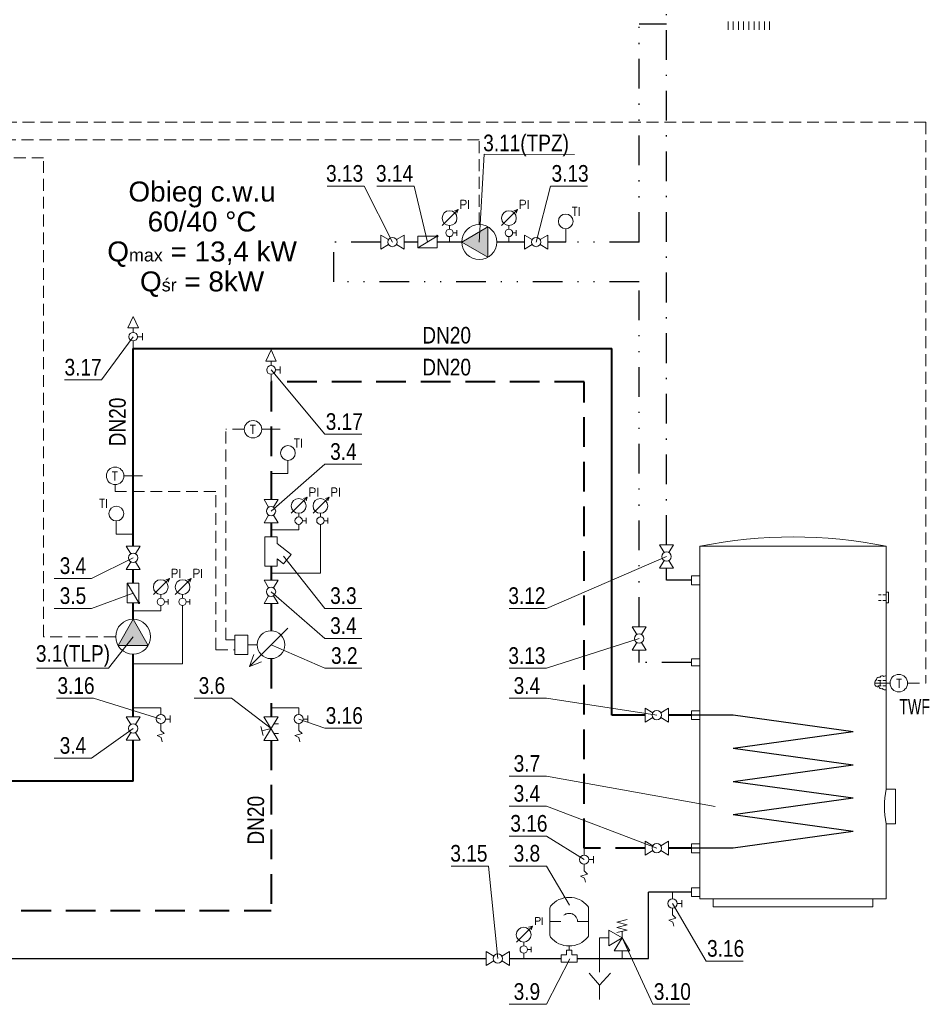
# Model space of a CAD drawing. Header units: millimetres. Extents: x 170 to 590, y -13 to 284.
# Tile 7 of 11: x 332 to 409, y 134 to 217. Entities that reach past the tile are written whole.
import ezdxf
from ezdxf.enums import TextEntityAlignment as Align

# ---------------------------------------------------------------- set-up
doc = ezdxf.new("R2010")
doc.units = ezdxf.units.MM
for name, pattern in [('AUSGEZOGEN', [0]), ('DASHDOT', [1, 0.5, -0.25, 0, -0.25]), ('DIVIDE', [1.25, 0.5, -0.25, 0, -0.25, 0, -0.25]), ('GESTRICHELT', [0.75, 0.5, -0.25]), ('GESTRICHELT2', [0.375, 0.25, -0.125]), ('HIDDEN2', [4.7625, 3.175, -1.5875]), ('VERDECKT', [0.375, 0.25, -0.125])]:
    doc.linetypes.add(name, pattern=pattern)
for name, color, linetype, lineweight in [('CO POWRÓT', 5, 'GESTRICHELT', 40), ('CO ZASILANIE', 1, 'Continuous', 40), ('CYRKULACJA', 6, 'DIVIDE', 30), ('LINIE CIENKIE', 7, 'Continuous', 15), ('PRZEWODY ELEKTRYCZNE', 3, 'GESTRICHELT2', 15), ('URZĄDZENIA', 7, 'Continuous', 20), ('WODA CIEPŁA', 30, 'DASHDOT', 30), ('WODA ZIMNA', 104, 'WODA_ZIMNA', 30)]:
    doc.layers.add(name, color=color, linetype=linetype, lineweight=lineweight)
doc.layers.add('Opisy', color=7, linetype='Continuous')
doc.styles.add('Arial_1.0', font='arial.ttf')
doc.styles.add('CP_ATTR', font='ROMANS.SHX')
doc.styles.add('SIMPLEX', font='simplex', dxfattribs={"width": 0.8, "height": 2.5})
doc.styles.get("Standard").update_dxf_attribs({"font": 'ARIALN.TTF'})
doc.linetypes.add('WODA_ZIMNA', pattern='A,1,-0.15,["w",Standard,S=0.15,R=0,X=-0.1,Y=-0.05],-0.08', length=1.23)

# ---------------------------------------------------------------- blocks, each defined once
blk = doc.blocks.new('H_725')
at = {"linetype": 'AUSGEZOGEN'}
for points in [[(-1.07, 0.64), (-3.12, 1.88), (-3.12, -1.88), (-1.07, -0.64)], [(1.07, 0.64), (3.12, 1.88), (3.12, -1.88), (1.07, -0.64)]]:
    blk.add_lwpolyline(points, dxfattribs=at)
blk.add_circle((0, 0), 1.25, dxfattribs=at)
at = {"linetype": 'AUSGEZOGEN', "style": 'SIMPLEX', "width": 0.8, "flags": 9}
for tag, p in [('P1', (-3.12, 0)), ('P2', (3.12, 0))]:
    blk.add_attdef(tag, p, '', height=0.5, dxfattribs=at)
blk = doc.blocks.new('pompa')
blk.add_hatch(color=256).paths.add_polyline_path([(-1291.99, -786.06), (-1295.23, -791.68), (-1288.74, -791.68)])
blk.add_lwpolyline([(-1291.99, -786.06), (-1295.23, -791.68), (-1288.74, -791.68)], close=True)
at = {"linetype": 'AUSGEZOGEN'}
blk.add_circle((-1291.99, -789.81), 3.75, dxfattribs=at)
blk = doc.blocks.new('podgrzewacz')
at = {"layer": 'URZĄDZENIA'}
for p, q in [((649.045, 120.54), (649.045, 102.3)), ((663.045, 120.54), (649.045, 120.54)), ((663.045, 120.54), (663.045, 94.06)), ((663.685, 118.313), (663.045, 118.313)), ((663.685, 117.648), (663.685, 118.313)), ((663.685, 117.648), (663.045, 117.648)), ((648.885, 117.084), (648.885, 116.284)), ((649.045, 117.084), (648.885, 117.084)), ((649.045, 116.284), (648.885, 116.284)), ((663.685, 112.085), (663.045, 112.085)), ((663.685, 111.556), (663.685, 112.085)), ((663.685, 111.556), (663.045, 111.556)), ((663.685, 108.193), (663.045, 108.193)), ((663.685, 107.528), (663.685, 108.193)), ((663.685, 107.528), (663.045, 107.528)), ((649.045, 102.3), (648.345, 102.3)), ((648.345, 102.3), (648.345, 99.7)), ((649.045, 99.7), (648.345, 99.7)), ((649.045, 99.7), (649.045, 94.06)), ((663.685, 98.193), (663.045, 98.193)), ((663.685, 97.528), (663.685, 98.193)), ((663.685, 97.528), (663.045, 97.528)), ((663.685, 94.893), (663.045, 94.893)), ((663.685, 94.228), (663.685, 94.893)), ((663.045, 94.06), (649.045, 94.06)), ((650.045, 93.46), (650.045, 94.06)), ((662.045, 93.46), (662.045, 94.06)), ((663.685, 94.228), (663.045, 94.228)), ((662.045, 93.46), (650.045, 93.46))]:
    blk.add_line(p, q, dxfattribs=at)
at = {"layer": 'URZĄDZENIA', "linetype": 'VERDECKT'}
for p, q in [((649.045, 116.894), (649.624, 116.894)), ((649.045, 116.474), (649.624, 116.474)), ((649.045, 110.47), (649.833, 110.47)), ((649.045, 110.051), (649.849, 110.051))]:
    blk.add_line(p, q, dxfattribs=at)
at = {"layer": 'URZĄDZENIA'}
blk.add_lwpolyline([(649.04, 109.793, 0.520567), (649.332, 109.858, 0.520567), (649.596, 110.001, 0.651078), (649.896, 110.26, 0.269826), (649.771, 110.545, 0.520567), (649.516, 110.703, 0.520567), (649.222, 110.762, 0.520567), (649.04, 110.752)], format="xyb", dxfattribs=at)
for centre, radius, start, end in [((656.045, 85.89), 35.35, 78.57881, 101.42119), ((643.283, 101), 5.907, 347.28722, 12.71278)]:
    blk.add_arc(centre, radius, start, end, dxfattribs=at)
blk = doc.blocks.new('H_741A')
at = {"layer": 'URZĄDZENIA', "linetype": 'AUSGEZOGEN'}
blk.add_line((0, 0), (0, 1.5625), dxfattribs=at)
for points in [[(1.25, 4.375), (-1.25, 3.75), (1.25, 3.125), (-1.25, 2.5), (1.25, 1.875), (-1.25, 1.25)], [(0, 0), (-3.125, 1.875), (-3.125, -1.875), (0, 0), (-1.875, -3.125), (1.875, -3.125), (0, 0)]]:
    blk.add_lwpolyline(points, dxfattribs=at)
at = {"layer": 'URZĄDZENIA', "linetype": 'AUSGEZOGEN', "style": 'SIMPLEX', "width": 0.8, "flags": 9}
for tag, p in [('P4', (0, 6.25)), ('P1', (-3.125, 0)), ('P2', (3.125, 0)), ('P3', (0, -3.125))]:
    blk.add_attdef(tag, p, '', height=0.5, dxfattribs=at)
blk = doc.blocks.new('odpływ')
at = {"layer": 'URZĄDZENIA'}
blk.add_line((277.2, 172.84), (278.82, 174.62), dxfattribs=at)
blk.add_lwpolyline([(275.64, 174.62), (277.2, 172.84), (277.2, 170.69)], dxfattribs=at)
blk = doc.blocks.new('odpowietrznik')
at = {"layer": 'URZĄDZENIA'}
for p, q in [((286.249, 142.837), (286.249, 143.295)), ((286.249, 141.217), (286.249, 141.973))]:
    blk.add_line(p, q, dxfattribs=at)
at = {"layer": 'URZĄDZENIA', "linetype": 'AUSGEZOGEN'}
blk.add_lwpolyline([(286.249, 144.433), (285.719, 143.295), (286.778, 143.295), (286.249, 144.433)], dxfattribs=at)
at = {"layer": 'URZĄDZENIA'}
blk.add_circle((286.249, 142.405), 0.432, dxfattribs=at)
blk = doc.blocks.new('filtr siatkowy')
at = {"layer": 'URZĄDZENIA'}
for p, q in [((297.16, 194.4), (297.16, 189.97)), ((297.16, 194.4), (299.01, 194.4)), ((299.01, 193.37), (299.01, 194.4)), ((301.1, 191.74), (299.01, 193.37)), ((299.01, 191.06), (299.96, 190.31)), ((299.01, 191.06), (299.01, 189.97)), ((299.96, 190.31), (301.1, 191.74)), ((297.15, 189.97), (299.01, 189.97))]:
    blk.add_line(p, q, dxfattribs=at)

msp = doc.modelspace()

# ---------------------------------------------------------------- hatches: boundary and pattern name
at = {"layer": 'URZĄDZENIA', "linetype": 'AUSGEZOGEN'}
h = msp.add_hatch(color=256, dxfattribs=at)
edge = h.paths.add_edge_path()
edge.add_arc((367.035, 199.04), 0.0731, 0, 360)
h = msp.add_hatch(color=256, dxfattribs=at)
edge = h.paths.add_edge_path()
edge.add_arc((341.934, 168.211), 0.0731, 0, 360)

# ---------------------------------------------------------------- linework, layer by layer
at = {"layer": 'CO POWRÓT', "ltscale": 5}
for p, q in [((379.396, 186.79), (353.044, 186.79)), ((353.044, 186.79), (353.044, 176.893)), ((379.396, 147.563), (379.396, 186.79)), ((353.044, 174.933), (353.044, 173.765)), ((353.043, 171.287), (353.043, 170.119)), ((353.043, 168.159), (353.043, 165.845)), ((353.044, 163.511), (353.044, 158.623)), ((353.044, 156.644), (353.044, 142.32)), ((384.519, 147.563), (379.396, 147.563)), ((388.412, 147.563), (386.479, 147.563)), ((317.035, 142.32), (353.044, 142.32))]:
    msp.add_line(p, q, dxfattribs=at)
at = {"layer": 'CO ZASILANIE'}
for p, q in [((341.444, 189.59), (381.706, 189.59)), ((341.444, 172.973), (341.444, 189.59)), ((381.706, 158.763), (381.706, 189.59)), ((341.444, 169.845), (341.444, 171.013)), ((341.444, 166.828), (341.444, 168.211)), ((341.444, 158.622), (341.444, 163.888)), ((384.519, 158.763), (381.706, 158.763)), ((388.412, 158.763), (386.479, 158.763)), ((341.444, 153.192), (341.444, 156.662)), ((341.444, 153.192), (324.131, 153.192))]:
    msp.add_line(p, q, dxfattribs=at)
at = {"layer": 'CYRKULACJA', "ltscale": 5}
for p, q in [((384.016, 198.55), (384.016, 216.9)), ((384.016, 216.9), (386.326, 216.9)), ((362.274, 198.55), (358.326, 198.55)), ((358.326, 195.19), (358.326, 198.55)), ((365.402, 198.55), (364.234, 198.55)), ((369.091, 198.55), (367.035, 198.55)), ((374.365, 198.55), (372.031, 198.55)), ((377.839, 198.55), (376.325, 198.55)), ((384.016, 198.55), (377.839, 198.55)), ((384.016, 195.19), (358.326, 195.19)), ((384.016, 166.174), (384.016, 195.19)), ((384.016, 163.198), (384.016, 164.214)), ((388.412, 163.198), (384.016, 163.198))]:
    msp.add_line(p, q, dxfattribs=at)
at = {"layer": 'LINIE CIENKIE'}
for points in [[(370.561, 198.55), (370.978, 205.936), (378.57, 205.901)], [(363.254, 198.55), (360.883, 203.248), (357.758, 203.248)], [(366.219, 198.55), (365.083, 203.248), (361.958, 203.248)], [(375.345, 198.55), (376.558, 203.248), (379.682, 203.248)], [(341.444, 190.587), (338.784, 186.948), (335.659, 186.948)], [(353.044, 187.787), (357.563, 182.376), (360.687, 182.376)], [(353.044, 175.913), (357.563, 179.856), (360.687, 179.856)], [(341.444, 171.993), (337.933, 170.256), (334.809, 170.256)], [(354.091, 172.126), (357.563, 167.736), (360.687, 167.736)], [(386.326, 172.093), (376.218, 167.736), (373.094, 167.736)], [(341.444, 169.028), (337.933, 167.736), (334.809, 167.736)], [(353.044, 169.139), (357.563, 165.216), (360.687, 165.216)], [(341.432, 165.345), (339.383, 162.696), (333.299, 162.696)], [(384.016, 165.194), (376.218, 162.696), (373.094, 162.696)], [(353.043, 164.678), (357.563, 162.696), (360.687, 162.696)], [(343.77, 158.432), (338.115, 160.176), (334.991, 160.176)], [(353.044, 157.624), (349.714, 160.176), (346.59, 160.176)], [(385.499, 158.763), (376.218, 160.176), (373.094, 160.176)], [(355.37, 158.432), (357.563, 157.656), (360.687, 157.656)], [(341.444, 157.642), (337.933, 155.136), (334.809, 155.136)], [(390.41, 151.074), (376.218, 153.626), (373.094, 153.626)], [(385.499, 147.563), (376.218, 151.106), (373.094, 151.106)], [(379.396, 146.607), (376.218, 148.586), (373.094, 148.586)], [(372.127, 138.286), (371.337, 146.066), (368.213, 146.066)], [(378.148, 142.779), (376.218, 146.066), (373.094, 146.066)], [(386.825, 142.911), (389.644, 138.069), (392.768, 138.069)], [(382.577, 140.026), (385.163, 134.439), (388.287, 134.439)], [(378.173, 138.265), (376.218, 134.439), (373.094, 134.439)]]:
    msp.add_lwpolyline(points, dxfattribs=at)
at = {"layer": 'PRZEWODY ELEKTRYCZNE', "ltscale": 4}
for p, q in [((408.144, 208.62), (265.994, 208.62)), ((408.144, 208.62), (408.144, 161.451)), ((370.561, 207.13), (266.845, 207.13)), ((370.561, 200.02), (370.561, 207.13)), ((333.906, 205.64), (267.695, 205.64)), ((333.906, 165.358), (333.906, 205.64)), ((350.793, 182.802), (349.247, 182.802)), ((349.247, 165.103), (349.247, 182.802)), ((339.928, 177.555), (339.928, 178.147)), ((348.397, 177.555), (339.928, 177.555)), ((348.397, 164.253), (348.397, 177.555)), ((339.974, 165.358), (333.906, 165.358)), ((349.247, 165.103), (349.998, 165.103)), ((348.397, 164.253), (349.998, 164.253)), ((406.599, 161.451), (408.144, 161.451))]:
    msp.add_line(p, q, dxfattribs=at)
at = {"layer": 'URZĄDZENIA'}
for p, q in [((391.495, 217.1), (391.495, 216.397)), ((391.933, 217.1), (391.933, 216.397)), ((392.37, 217.1), (392.37, 216.397)), ((392.808, 217.1), (392.808, 216.397)), ((393.245, 217.1), (393.245, 216.397)), ((393.683, 217.1), (393.683, 216.397)), ((394.121, 217.1), (394.121, 216.397)), ((394.558, 217.1), (394.558, 216.397)), ((394.996, 217.1), (394.996, 216.397)), ((367.441, 199.937), (368.789, 201.284)), ((368.789, 201.284), (368.478, 201.181)), ((368.789, 201.284), (368.685, 200.973)), ((372.437, 199.937), (373.785, 201.284)), ((373.785, 201.284), (373.474, 201.181)), ((373.785, 201.284), (373.681, 200.973)), ((368.063, 199.626), (368.063, 199.937)), ((373.059, 199.626), (373.059, 199.937)), ((368.063, 198.55), (368.063, 199.004)), ((368.374, 199.315), (368.685, 199.315)), ((368.685, 199.548), (368.685, 199.081)), ((373.059, 198.55), (373.059, 199.004)), ((373.37, 199.315), (373.681, 199.315)), ((373.681, 199.548), (373.681, 199.081)), ((341.833, 190.587), (342.222, 190.587)), ((342.222, 190.879), (342.222, 190.296)), ((353.821, 188.079), (353.821, 187.496)), ((353.433, 187.787), (353.821, 187.787)), ((353.825, 182.802), (352.263, 182.802)), ((342.225, 178.882), (340.663, 178.882)), ((354.747, 175.735), (356.095, 177.083)), ((356.095, 177.083), (355.784, 176.979)), ((356.095, 177.083), (355.992, 176.772)), ((356.578, 175.735), (357.925, 177.083)), ((357.925, 177.083), (357.614, 176.979)), ((357.925, 177.083), (357.822, 176.772)), ((355.37, 175.424), (355.37, 175.735)), ((357.2, 175.424), (357.2, 175.735)), ((355.37, 174.349), (355.37, 174.802)), ((355.681, 175.113), (355.992, 175.113)), ((355.992, 175.346), (355.992, 174.88)), ((357.2, 170.703), (357.2, 174.802)), ((357.511, 175.113), (357.822, 175.113)), ((357.822, 175.346), (357.822, 174.88)), ((353.044, 174.349), (355.37, 174.349)), ((353.043, 170.703), (357.199, 170.703)), ((343.148, 168.906), (344.496, 170.254)), ((344.496, 170.254), (344.185, 170.15)), ((344.496, 170.254), (344.392, 169.943)), ((344.978, 168.906), (346.326, 170.254)), ((346.326, 170.254), (346.015, 170.15)), ((346.326, 170.254), (346.222, 169.943)), ((343.77, 168.595), (343.77, 168.906)), ((344.081, 168.284), (344.392, 168.284)), ((344.392, 168.517), (344.392, 168.051)), ((345.6, 168.595), (345.6, 168.906)), ((345.911, 168.284), (346.222, 168.284)), ((346.222, 168.517), (346.222, 168.051)), ((341.444, 167.519), (343.77, 167.519)), ((343.77, 167.519), (343.77, 167.973)), ((345.6, 163.082), (345.6, 167.973)), ((351.233, 162.855), (354.444, 166.069)), ((351.087, 164.678), (351.877, 164.678)), ((351.233, 162.855), (351.608, 163.859)), ((351.233, 162.855), (352.237, 163.232)), ((341.444, 163.082), (345.6, 163.082)), ((404.296, 161.685), (404.296, 161.216)), ((403.856, 161.451), (405.129, 161.451)), ((341.444, 159.387), (343.77, 159.387)), ((343.77, 158.821), (343.77, 159.387)), ((353.044, 159.387), (355.37, 159.387)), ((355.37, 158.821), (355.37, 159.387)), ((344.159, 158.432), (344.548, 158.432)), ((344.548, 158.723), (344.548, 158.14)), ((355.758, 158.432), (356.147, 158.432)), ((356.147, 158.723), (356.147, 158.14)), ((343.77, 157.476), (343.77, 158.043)), ((343.77, 157.476), (344.053, 157.21)), ((355.37, 157.476), (355.37, 158.043)), ((355.37, 157.476), (355.652, 157.21)), ((344.053, 157.21), (343.453, 157.039)), ((343.453, 157.039), (343.796, 156.867)), ((343.796, 156.867), (343.882, 156.524)), ((355.652, 157.21), (355.052, 157.039)), ((355.052, 157.039), (355.395, 156.867)), ((355.395, 156.867), (355.481, 156.524)), ((379.396, 146.996), (379.396, 147.563)), ((379.785, 146.607), (380.174, 146.607)), ((380.174, 146.899), (380.174, 146.315)), ((379.396, 145.651), (379.396, 146.218)), ((379.679, 145.385), (379.079, 145.214)), ((379.079, 145.214), (379.422, 145.042)), ((379.396, 145.651), (379.679, 145.385)), ((379.422, 145.042), (379.507, 144.699)), ((386.825, 143.3), (386.825, 143.867)), ((386.825, 141.955), (386.825, 142.522)), ((387.214, 142.911), (387.602, 142.911)), ((387.602, 143.203), (387.602, 142.619)), ((387.108, 141.689), (386.508, 141.518)), ((386.825, 141.955), (387.108, 141.689)), ((373.683, 139.672), (375.03, 141.02)), ((375.03, 141.02), (374.719, 140.916)), ((375.03, 141.02), (374.927, 140.709)), ((386.508, 141.518), (386.851, 141.346)), ((386.851, 141.346), (386.936, 141.003)), ((380.691, 140.026), (380.691, 137.156)), ((381.474, 140.026), (380.691, 140.026)), ((374.305, 139.361), (374.305, 139.672)), ((374.927, 139.283), (374.927, 138.817)), ((374.305, 138.286), (374.305, 138.739)), ((374.616, 139.05), (374.927, 139.05)), ((382.577, 138.286), (382.577, 138.923))]:
    msp.add_line(p, q, dxfattribs=at)
at = {"layer": 'URZĄDZENIA', "linetype": 'AUSGEZOGEN'}
for p, q in [((377.839, 198.55), (377.839, 199.661)), ((354.464, 179.069), (354.464, 180.18)), ((354.464, 179.069), (353.044, 179.069)), ((340.024, 173.98), (340.024, 175.091)), ((341.444, 173.98), (340.024, 173.98)), ((352.18, 157.813), (352.369, 157.051)), ((353.044, 157.624), (352.274, 157.432)), ((353.287, 158.029), (353.682, 158.029)), ((353.287, 157.219), (353.682, 157.219)), ((376.504, 140.257), (376.504, 142.523)), ((379.761, 140.257), (379.761, 142.523)), ((376.504, 141.39), (377.432, 141.39)), ((378.832, 141.39), (379.761, 141.39)), ((378.132, 138.985), (378.132, 139.348))]:
    msp.add_line(p, q, dxfattribs=at)
at = {"layer": 'URZĄDZENIA', "lineweight": 30}
for p, q in [((391.916, 158.763), (388.412, 158.763)), ((402.022, 157.363), (391.916, 158.763)), ((402.022, 157.363), (391.916, 155.963)), ((402.022, 154.563), (391.916, 155.963)), ((402.022, 154.563), (391.916, 153.163)), ((402.022, 151.763), (391.916, 153.163)), ((402.022, 151.763), (391.916, 150.363)), ((402.022, 148.963), (391.916, 150.363)), ((402.022, 148.963), (391.916, 147.563)), ((391.916, 147.563), (388.412, 147.563))]:
    msp.add_line(p, q, dxfattribs=at)
at = {"layer": 'URZĄDZENIA', "linetype": 'AUSGEZOGEN'}
for points in [[(367.035, 199.04), (365.402, 199.04), (365.402, 198.06), (367.035, 198.06), (367.035, 199.04), (365.402, 198.06)], [(341.934, 168.211), (341.934, 169.845), (340.954, 169.845), (340.954, 168.211), (341.934, 168.211), (340.954, 169.845)], [(352.444, 158.623), (353.643, 158.623), (352.444, 156.625), (353.643, 156.625), (352.444, 158.623)]]:
    msp.add_lwpolyline(points, dxfattribs=at)
at = {"layer": 'URZĄDZENIA'}
msp.add_lwpolyline([(349.998, 165.485), (351.087, 165.485), (351.087, 163.871), (349.998, 163.871)], close=True, dxfattribs=at)
msp.add_lwpolyline([(377.461, 137.983), (377.461, 138.588), (377.915, 138.588), (377.915, 138.985), (378.35, 138.985), (378.35, 138.588), (378.804, 138.588), (378.804, 137.983), (377.461, 137.983)], dxfattribs=at)
at = {"layer": 'URZĄDZENIA', "linetype": 'AUSGEZOGEN'}
for centre, radius in [((367.035, 199.04), 0.0731), ((351.528, 182.802), 0.735), ((339.928, 178.882), 0.735), ((341.934, 168.211), 0.0731), ((405.864, 161.451), 0.735)]:
    msp.add_circle(centre, radius, dxfattribs=at)
at = {"layer": 'URZĄDZENIA'}
msp.add_circle((353.043, 164.678), 1.167, dxfattribs=at)
at = {"layer": 'URZĄDZENIA', "linetype": 'AUSGEZOGEN'}
for centre, radius, start, end in [((378.132, 141.39), 2.042, 40.03482, 139.96518), ((376.784, 142.523), 0.28, 139.96518, 180), ((379.481, 142.523), 0.28, 0, 40.03482), ((376.784, 140.257), 0.28, 180, 220.03482), ((378.132, 141.39), 2.042, 220.03482, 319.96518), ((379.481, 140.257), 0.28, 319.96518, 0)]:
    msp.add_arc(centre, radius, start, end, dxfattribs=at)
at = {"layer": 'URZĄDZENIA', "linetype": 'HIDDEN2', "ltscale": 0.5}
msp.add_arc((378.132, 141.39), 0.7, 0, 180, dxfattribs=at)
at = {"layer": 'URZĄDZENIA'}
for centre, major_axis, start_param, end_param in [((368.063, 200.559), (0.44, 0.44), 5.497787, 11.780972), ((373.059, 200.559), (0.44, 0.44), 5.497787, 11.780972), ((377.839, 200.283), (0.44, 0.44), 5.497787, 11.780972), ((368.063, 199.315), (0.22, 0.22), 1.570796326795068, 7.853981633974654), ((373.059, 199.315), (0.22, 0.22), 1.570796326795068, 7.853981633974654), ((354.464, 180.802), (0.44, 0.44), 5.497787, 11.780972), ((355.37, 176.357), (0.44, 0.44), 5.497787, 11.780972), ((357.2, 176.357), (0.44, 0.44), 5.497787, 11.780972), ((340.024, 175.713), (0.44, 0.44), 5.497787, 11.780972), ((355.37, 175.113), (0.22, 0.22), 1.570796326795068, 7.853981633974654), ((357.2, 175.113), (0.22, 0.22), 1.570796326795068, 7.853981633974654), ((343.77, 169.528), (0.44, 0.44), 5.497787, 11.780972), ((345.6, 169.528), (0.44, 0.44), 5.497787, 11.780972), ((343.77, 168.284), (0.22, 0.22), 1.570796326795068, 7.853981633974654), ((345.6, 168.284), (0.22, 0.22), 1.570796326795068, 7.853981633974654), ((343.77, 158.432), (0.275, 0.275), 1.570796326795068, 7.853981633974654), ((355.37, 158.432), (0.275, 0.275), 1.570796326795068, 7.853981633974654), ((379.396, 146.607), (0.275, 0.275), 1.570796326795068, 7.853981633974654), ((386.825, 142.911), (0.275, 0.275), 1.570796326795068, 7.853981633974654), ((374.305, 140.294), (0.44, 0.44), 5.497787, 11.780972), ((374.305, 139.05), (0.22, 0.22), 1.570796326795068, 7.853981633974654)]:
    msp.add_ellipse(centre, major_axis=major_axis, ratio=1, start_param=start_param, end_param=end_param, dxfattribs=at)
at = {"layer": 'WODA CIEPŁA', "ltscale": 5}
for p, q in [((386.326, 173.073), (386.326, 220.407)), ((386.326, 170.097), (386.326, 171.113)), ((388.412, 170.097), (386.326, 170.097))]:
    msp.add_line(p, q, dxfattribs=at)
at = {"layer": 'WODA ZIMNA', "ltscale": 10}
for p, q in [((388.412, 143.867), (384.799, 143.867)), ((384.799, 138.286), (384.799, 143.867)), ((325.189, 138.286), (371.147, 138.286)), ((373.107, 138.286), (377.461, 138.286)), ((378.804, 138.286), (384.799, 138.286))]:
    msp.add_line(p, q, dxfattribs=at)

# ---------------------------------------------------------------- block references
for name, p, xscale, yscale, zscale in [('H_741A', (382.577, 140.026), 0.352799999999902, 0.3527999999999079, 0.3527999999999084), ('odpływ', (225.457, 39.27), 0.5599999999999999, 0.5599999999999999, 0.5599999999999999)]:
    msp.add_blockref(name, p, dxfattribs=dict(xscale=xscale, yscale=yscale, zscale=zscale))
at = {"layer": 'URZĄDZENIA'}
for name, p, xscale, yscale, zscale, rotation in [('pompa', (60.957, 705.008), 0.3919999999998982, 0.3919999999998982, 0.3919999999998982, 90), ('H_725', (363.254, 198.55), 0.3135999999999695, 0.3135999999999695, 0.3135999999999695, 180), ('H_725', (375.345, 198.55), 0.3135999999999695, 0.3135999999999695, 0.3135999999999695, 180), ('H_725', (353.044, 175.913), 0.3135999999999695, 0.3135999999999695, 0.3135999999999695, 90), ('H_725', (386.326, 172.093), -0.3135999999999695, 0.3135999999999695, 0.3135999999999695, 270), ('H_725', (341.444, 171.993), 0.3135999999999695, 0.3135999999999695, 0.3135999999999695, 90), ('H_725', (353.044, 169.139), -0.3135999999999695, 0.3135999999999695, 0.3135999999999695, 89.99999999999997), ('H_725', (384.016, 165.194), -0.3135999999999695, 0.3135999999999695, 0.3135999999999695, 270), ('H_725', (341.444, 157.642), 0.3135999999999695, 0.3135999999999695, 0.3135999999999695, 90)]:
    msp.add_blockref(name, p, dxfattribs=dict(at, xscale=xscale, yscale=yscale, zscale=zscale, rotation=rotation))
for name, p, xscale, yscale, zscale in [('odpowietrznik', (100.996, 70.968), 0.8399999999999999, 0.8399999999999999, 0.8399999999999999), ('odpowietrznik', (112.595, 68.168), 0.8399999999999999, 0.8399999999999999, 0.8399999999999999), ('podgrzewacz', (1131.74, 37.959), -1.12, 1.12, 1.12), ('filtr siatkowy', (186.116, 64.901), 0.5599999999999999, 0.5599999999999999, 0.5599999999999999), ('pompa', (847.903, 474.961), 0.3919999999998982, 0.3919999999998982, 0.3919999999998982), ('H_725', (385.499, 158.763), -0.3135999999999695, 0.3135999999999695, 0.3135999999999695), ('H_725', (385.499, 147.563), -0.3135999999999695, 0.3135999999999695, 0.3135999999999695), ('H_725', (372.127, 138.286), -0.3135999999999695, 0.3135999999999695, 0.3135999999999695)]:
    msp.add_blockref(name, p, dxfattribs=dict(at, xscale=xscale, yscale=yscale, zscale=zscale))

# ---------------------------------------------------------------- texts
at = {"layer": 'Opisy', "linetype": 'Continuous'}
for s, p in [('3.11(TPZ)', (374.502, 206.707)), ('3.13', (359.237, 204.323)), ('3.14', (363.437, 204.323)), ('3.13', (378.204, 204.323)), ('DN20', (367.819, 190.71)), ('3.17', (337.23, 188.023)), ('DN20', (367.819, 188.031)), ('3.17', (359.209, 183.451)), ('3.4', (359.134, 180.931)), ('3.4', (336.38, 171.331)), ('3.5', (336.38, 168.811)), ('3.3', (359.134, 168.811)), ('3.12', (374.572, 168.811)), ('3.4', (359.134, 166.291)), ('3.1(TLP)', (336.38, 163.771)), ('3.2', (359.209, 163.771)), ('3.13', (374.572, 163.771)), ('3.16', (336.636, 161.251)), ('3.6', (348.068, 161.251)), ('3.4', (374.572, 161.251)), ('3.16', (359.209, 158.731)), ('3.4', (336.38, 156.211)), ('3.7', (374.572, 154.701)), ('3.4', (374.572, 152.181)), ('3.16', (374.74, 149.661)), ('3.15', (369.692, 147.141)), ('3.8', (374.572, 147.141)), ('3.16', (391.29, 139.145)), ('3.9', (374.572, 135.515)), ('3.10', (386.809, 135.515))]:
    msp.add_text(s, height=1.4, dxfattribs=at).set_placement(p, align=Align.MIDDLE)
for p in [(340.116, 183.412), (351.758, 149.916)]:
    msp.add_text('DN20', height=1.4, rotation=90, dxfattribs=at).set_placement(p, align=Align.MIDDLE)
at = {"layer": 'Opisy', "linetype": 'Continuous', "width": 0.8}
msp.add_text('TWF', height=1.3067, dxfattribs=at).set_placement((407.193, 159.471), align=Align.MIDDLE)
at = {"layer": 'Opisy', "insert": (347.244, 203.636), "char_height": 1.68, "attachment_point": 2, "line_spacing_factor": 0.9, "style": 'Arial_1.0'}
msp.add_mtext('Obieg c.w.u\\P60/40 %%DC\\PQ{\\H0.6417x;max} = 13,4 kW\\PQ{\\H0.6417x;śr\\H1.5584x; = 8kW }', dxfattribs=at)
at = {"layer": 'URZĄDZENIA', "style": 'CP_ATTR'}
for p in [(351.258, 182.415), (339.659, 178.495), (405.634, 161.063)]:
    msp.add_text('T', height=0.728, dxfattribs=at).set_placement(p)
at = {"layer": 'URZĄDZENIA', "style": 'CP_ATTR', "flags": 12}
for tag, height, p in [('PI', 0.728, (369.343, 201.702)), ('PI', 0.728, (374.339, 201.702)), ('TI', 0.728, (378.721, 201.117)), ('TI', 0.728, (355.346, 181.635)), ('PI', 0.728, (356.65, 177.5)), ('PI', 0.728, (358.48, 177.5)), ('TI', 0.728, (338.949, 176.547)), ('PI', 0.728, (345.05, 170.671)), ('PI', 0.728, (346.88, 170.671)), ('PI', 0.622, (375.585, 141.437))]:
    msp.add_attdef(tag, text='M', height=height, dxfattribs=at).set_placement(p, align=Align.MIDDLE)

doc.saveas('drawing.dxf')
